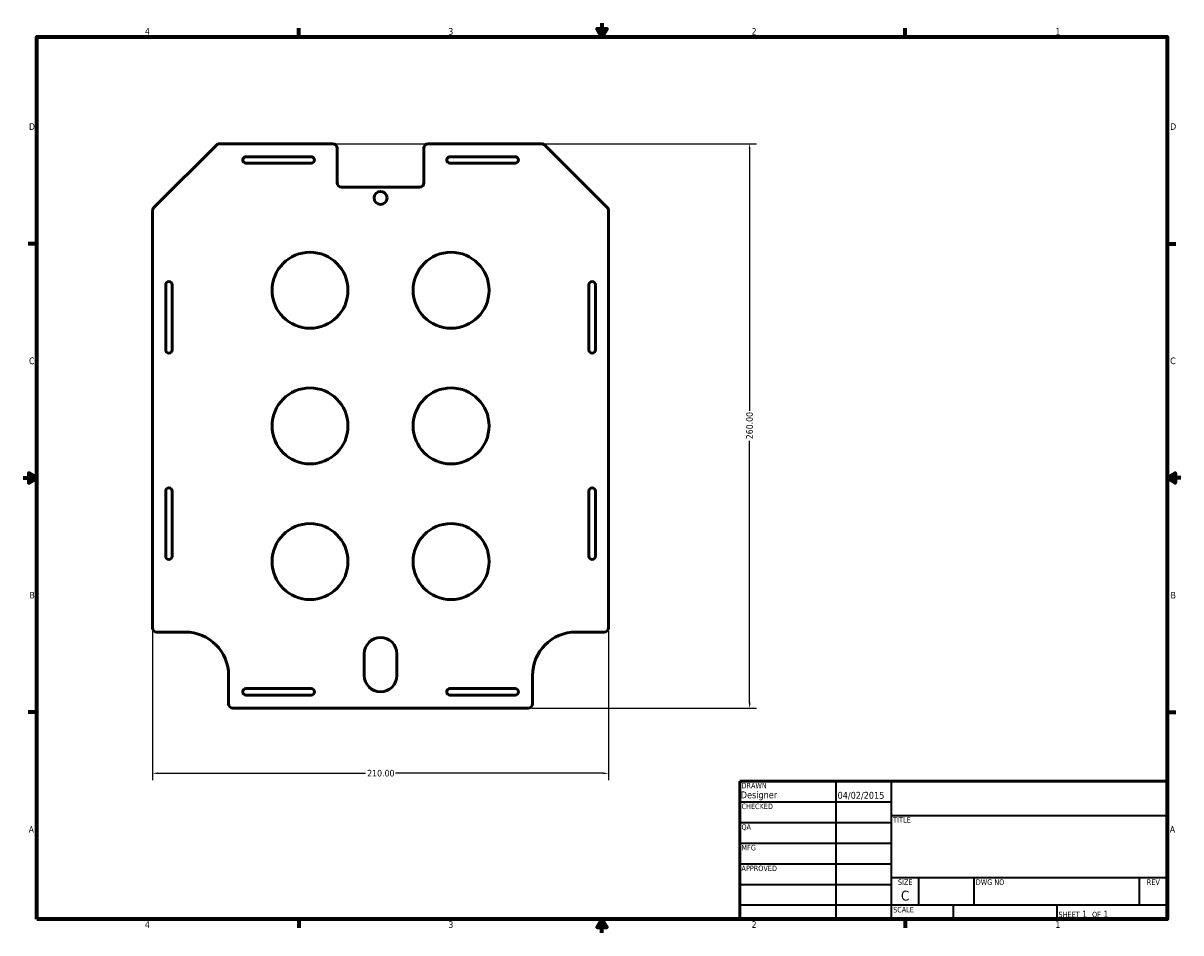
# Model space of a CAD drawing. Header units: millimetres. Extents: x 13 to 546, y 6 to 425.
import ezdxf
from ezdxf.enums import TextEntityAlignment as Align

# ---------------------------------------------------------------- set-up
doc = ezdxf.new("R2010")
doc.units = ezdxf.units.MM
for name, color, linetype, lineweight in [('Border (ANSI)', 7, 'Continuous', 70), ('Dimension (ANSI)', 7, 'Continuous', 25), ('Title (ANSI)', 7, 'Continuous', 50), ('Visible (ANSI)', 7, 'Continuous', 50)]:
    doc.layers.add(name, color=color, linetype=linetype, lineweight=lineweight)
doc.styles.add('Note Text (ANSI)', font='tahoma.ttf')
doc.styles.add('Text Style30', font='tahoma.ttf')
doc.styles.add('Text Style38', font='tahoma.ttf')
doc.styles.add('Text Style39', font='tahoma.ttf')
doc.dimstyles.new('Default - mm (ANSI)', dxfattribs={"dimtxt": 3.048, "dimasz": 2.5, "dimexe": 3.175, "dimexo": 1.6002, "dimgap": 0.8, "dimtad": 0, "dimtoh": 1, "dimrnd": 1e-08, "dimzin": 4, "dimdsep": 46, "dimtxsty": 'Note Text (ANSI)', "dimcen": 0.09, "dimdle": 10, "dimclrd": 256, "dimclre": 256, "dimclrt": 256, "dimadec": 1, "dimazin": 1, "dimtfac": 1, "dimtofl": 0, "dimtmove": 0, "dimatfit": 3, "dimfxl": 1, "dimtolj": 1, "dimtzin": 4, "dimlwd": -1, "dimlwe": -1, "dimarcsym": 0})

# ---------------------------------------------------------------- blocks, each defined once
blk = doc.blocks.new('Borders Default Border')
at = {"layer": 'Border (ANSI)'}
for p, q in [((139.7, 419.1), (139.7, 423.16)), ((419.1, 419.1), (419.1, 423.16)), ((19.05, 323.85), (14.99, 323.85)), ((539.75, 323.85), (543.81, 323.85)), ((19.05, 107.95), (14.99, 107.95)), ((539.75, 107.95), (543.81, 107.95)), ((139.7, 12.7), (139.7, 8.64)), ((419.1, 12.7), (419.1, 8.64))]:
    blk.add_line(p, q, dxfattribs=at)
at = {"layer": 'Border (ANSI)', "flags": 128}
for points in [[(279.4, 425.45), (279.4, 419.1), (277.2, 422.91), (281.6, 422.91), (279.4, 419.1)], [(19.05, 12.7), (19.05, 419.1), (539.75, 419.1), (539.75, 12.7), (19.05, 12.7)], [(12.7, 215.9), (19.05, 215.9), (15.24, 218.1), (15.24, 213.7), (19.05, 215.9)], [(546.1, 215.9), (539.75, 215.9), (543.56, 218.1), (543.56, 213.7), (539.75, 215.9)], [(279.4, 6.35), (279.4, 12.7), (277.2, 8.89), (281.6, 8.89), (279.4, 12.7)]]:
    blk.add_lwpolyline(points, dxfattribs=at)
at = {"layer": 'Border (ANSI)', "char_height": 3.05, "attachment_point": 7, "style": 'Note Text (ANSI)'}
for s, insert in [('4', (68.79, 420.12)), ('3', (208.6, 420.05)), ('2', (348.33, 420.12)), ('1', (488.26, 420.12)), ('D', (15.39, 376.3)), ('D', (541.17, 376.3)), ('C', (15.39, 268.3)), ('C', (541.17, 268.3)), ('B', (15.58, 160.4)), ('B', (541.36, 160.4)), ('A', (15.21, 52.45)), ('A', (540.99, 52.45)), ('4', (68.79, 8.64)), ('3', (208.6, 8.57)), ('2', (348.33, 8.64)), ('1', (488.26, 8.64))]:
    blk.add_mtext(s, dxfattribs=dict(at, insert=insert))
blk = doc.blocks.new('Title Blocks ANSI - Large')
at = {"layer": 'Title (ANSI)'}
for p, q in [((127, 189.23), (127, 125.73)), ((323.85, 189.23), (127, 189.23)), ((323.85, 125.73), (323.85, 189.23)), ((127, 125.73), (323.85, 125.73))]:
    blk.add_line(p, q, dxfattribs=at)
at = {"layer": 'Title (ANSI)', "lineweight": 35}
for p, q in [((171.45, 125.73), (171.45, 189.23)), ((196.85, 125.73), (196.85, 189.23)), ((127, 179.7), (196.85, 179.7)), ((196.85, 173.48), (323.85, 173.48)), ((127, 170.18), (196.85, 170.18)), ((127, 160.65), (196.85, 160.65)), ((127, 151.13), (196.85, 151.13)), ((323.85, 144.78), (196.85, 144.78)), ((209.55, 132.08), (209.55, 144.78)), ((234.95, 132.08), (234.95, 144.78)), ((311.15, 132.08), (311.15, 144.78)), ((127, 141.6), (196.85, 141.6)), ((196.85, 132.08), (127, 132.08)), ((323.85, 132.08), (196.85, 132.08)), ((225.3, 132.08), (225.3, 125.73)), ((273.05, 132.08), (273.05, 125.73))]:
    blk.add_line(p, q, dxfattribs=at)
at = {"layer": 'Title (ANSI)', "style": 'Text Style38'}
for s, p in [('DRAWN', (127.76, 188.47)), ('CHECKED', (127.76, 178.94)), ('TITLE', (197.61, 172.72)), ('QA', (127.76, 169.42)), ('MFG', (127.76, 159.89)), ('APPROVED', (127.76, 150.37)), ('DWG NO', (235.71, 144.02)), ('SCALE', (197.61, 131.32))]:
    blk.add_text(s, height=2.54, dxfattribs=at).set_placement(p, align=Align.TOP_LEFT)
for s, p in [('SIZE', (203.2, 144.02)), ('REV', (317.5, 144.02))]:
    blk.add_text(s, height=2.54, dxfattribs=at).set_placement(p, align=Align.TOP_CENTER)
at = {"layer": 'Title (ANSI)', "insert": (273.81, 126.49), "char_height": 3.048, "attachment_point": 7, "style": 'Note Text (ANSI)'}
blk.add_mtext('\\fTahoma|b0|i0;\\H2.5400;SHEET\\fTahoma|b0|i0;\\H3.0480; 1  \\fTahoma|b0|i0;\\H2.5400;OF\\fTahoma|b0|i0;\\H3.0480; 1 ', dxfattribs=at)
at = {"layer": 'Title (ANSI)'}
for tag, p, height, style in [('AUTHOR_001', (127.44, 181.37), 3.17, 'Text Style39'), ('CREATION_DATE_001', (172.04, 181.16), 3.17, 'Text Style39'), ('Sheet_Size_001', (201.26, 134.24), 4.57, 'Text Style30')]:
    blk.add_attdef(tag, p, '', height=height, dxfattribs=dict(at, style=style))
at = {"layer": 'Title (ANSI)', "style": 'Text Style39'}
for tag, p in [('COMPANY', (260.35, 181.36)), ('REVISION_NUMBER', (317.5, 136.52))]:
    blk.add_attdef(tag, text='', height=3.17, dxfattribs=at).set_placement(p, align=Align.MIDDLE_CENTER)
at = {"layer": 'Title (ANSI)'}
for tag, height, style, p in [('CHECKED_BY', 3.17, 'Text Style39', (127.76, 170.94)), ('CHECKED_DATE', 3.17, 'Text Style39', (172.21, 170.94)), ('MFG_APPROVED_BY', 3.17, 'Text Style39', (127.76, 151.89)), ('MFG_APPROVED_DATE', 3.17, 'Text Style39', (172.21, 151.89)), ('ENG_APPROVED_BY', 3.17, 'Text Style39', (127.76, 142.37)), ('ENG_APPROVAL_DATE', 3.17, 'Text Style39', (172.21, 142.37)), ('PART_NUMBER', 4.57, 'Text Style30', (235.71, 132.84))]:
    blk.add_attdef(tag, text='', height=height, dxfattribs=dict(at, style=style)).set_placement(p, align=Align.BOTTOM_LEFT)
at = {"layer": 'Title (ANSI)', "style": 'Text Style30'}
blk.add_attdef('TITLE', text='', height=4.57, dxfattribs=at).set_placement((197.61, 158.06), align=Align.MIDDLE_LEFT)
blk = doc.blocks.new('*D6')
at = {"layer": 'Defpoints', "color": 0}
for p in [(72.37, 146.91), (282.37, 146.91), (282.37, 79.85)]:
    blk.add_point(p, dxfattribs=at)
at = {"layer": 'Dimension (ANSI)'}
for p, q in [((72.37, 145.31), (72.37, 76.68)), ((282.37, 145.31), (282.37, 76.68)), ((74.87, 79.85), (170.41, 79.85)), ((279.87, 79.85), (184.32, 79.85))]:
    blk.add_line(p, q, dxfattribs=at)
for points in [[(74.87, 80.27), (74.87, 79.44), (72.37, 79.85)], [(279.87, 80.27), (279.87, 79.44), (282.37, 79.85)]]:
    blk.add_solid(points, dxfattribs=at)
at = {"layer": 'Dimension (ANSI)', "insert": (171.21, 81.44), "char_height": 3.048, "attachment_point": 1, "style": 'Note Text (ANSI)'}
blk.add_mtext('\\A1;210.00', dxfattribs=at)
blk = doc.blocks.new('*D7')
at = {"layer": 'Defpoints', "color": 0}
for p in [(155.37, 369.91), (245.37, 109.91), (347.42, 109.91)]:
    blk.add_point(p, dxfattribs=at)
at = {"layer": 'Dimension (ANSI)'}
for p, q in [((156.97, 369.91), (350.6, 369.91)), ((347.42, 367.41), (347.42, 246.87)), ((347.42, 112.41), (347.42, 232.95)), ((246.97, 109.91), (350.6, 109.91))]:
    blk.add_line(p, q, dxfattribs=at)
for points in [[(347.01, 367.41), (347.84, 367.41), (347.42, 369.91)], [(347.01, 112.41), (347.84, 112.41), (347.42, 109.91)]]:
    blk.add_solid(points, dxfattribs=at)
at = {"layer": 'Dimension (ANSI)', "insert": (345.84, 233.75), "char_height": 3.048, "attachment_point": 1, "rotation": 90, "style": 'Note Text (ANSI)'}
blk.add_mtext('\\A1;260.00', dxfattribs=at)

msp = doc.modelspace()

# ---------------------------------------------------------------- linework, layer by layer
at = {"layer": 'Visible (ANSI)'}
for p, q in [((102.365, 369.908), (72.951, 340.494)), ((155.365, 369.908), (102.365, 369.908)), ((251.537, 369.908), (199.365, 369.908)), ((281.779, 340.494), (252.951, 369.322)), ((115.365, 363.908), (145.365, 363.908)), ((157.365, 351.908), (157.365, 367.908)), ((197.365, 367.908), (197.365, 351.908)), ((209.365, 363.908), (239.365, 363.908)), ((145.365, 360.908), (115.365, 360.908)), ((239.365, 360.908), (209.365, 360.908)), ((195.365, 349.908), (159.365, 349.908)), ((72.365, 339.08), (72.365, 146.908)), ((282.365, 146.908), (282.365, 339.08)), ((78.365, 274.908), (78.365, 304.908)), ((81.365, 304.908), (81.365, 274.908)), ((273.365, 274.908), (273.365, 304.908)), ((276.365, 304.908), (276.365, 274.908)), ((78.365, 179.908), (78.365, 209.908)), ((81.365, 209.908), (81.365, 179.908)), ((273.365, 179.908), (273.365, 209.908)), ((276.365, 209.908), (276.365, 179.908)), ((74.365, 144.908), (87.365, 144.908)), ((267.365, 144.908), (280.365, 144.908)), ((169.865, 124.908), (169.865, 134.908)), ((184.865, 134.908), (184.865, 124.908)), ((107.365, 124.908), (107.365, 111.908)), ((247.365, 111.908), (247.365, 124.908)), ((115.365, 118.908), (145.365, 118.908)), ((209.365, 118.908), (239.365, 118.908)), ((145.365, 115.908), (115.365, 115.908)), ((239.365, 115.908), (209.365, 115.908)), ((109.365, 109.908), (245.365, 109.908))]:
    msp.add_line(p, q, dxfattribs=at)
for centre, radius in [((177.365, 344.908), 3), ((144.865, 302.408), 17.5), ((209.865, 302.408), 17.5), ((144.865, 239.908), 17.5), ((209.865, 239.908), 17.5), ((144.865, 177.408), 17.5), ((209.865, 177.408), 17.5)]:
    msp.add_circle(centre, radius, dxfattribs=at)
for centre, radius, start, end in [((155.365, 367.908), 2, 0, 90), ((199.365, 367.908), 2, 90, 180), ((251.537, 367.908), 2, 45, 90), ((115.365, 362.408), 1.5, 90, 270), ((145.365, 362.408), 1.5, 270, 90), ((209.365, 362.408), 1.5, 90, 270), ((239.365, 362.408), 1.5, 270, 90), ((159.365, 351.908), 2, 180, 270), ((195.365, 351.908), 2, 270, 0), ((74.365, 339.08), 2, 135, 180), ((280.365, 339.08), 2, 0, 45), ((79.865, 304.908), 1.5, 0, 180), ((274.865, 304.908), 1.5, 0, 180), ((79.865, 274.908), 1.5, 180, 0), ((274.865, 274.908), 1.5, 180, 0), ((79.865, 209.908), 1.5, 0, 180), ((274.865, 209.908), 1.5, 0, 180), ((79.865, 179.908), 1.5, 180, 0), ((274.865, 179.908), 1.5, 180, 0), ((74.365, 146.908), 2, 180, 270), ((87.365, 124.908), 20, 0, 90), ((267.365, 124.908), 20, 90, 180), ((280.365, 146.908), 2, 270, 0), ((177.365, 134.908), 7.5, 0, 180), ((177.365, 124.908), 7.5, 180, 0), ((115.365, 117.408), 1.5, 90, 270), ((145.365, 117.408), 1.5, 270, 90), ((209.365, 117.408), 1.5, 90, 270), ((239.365, 117.408), 1.5, 270, 90), ((109.365, 111.908), 2, 180, 270), ((245.365, 111.908), 2, 270, 0)]:
    msp.add_arc(centre, radius, start, end, dxfattribs=at)

# ---------------------------------------------------------------- block references
msp.add_blockref('Borders Default Border', (0, 0))
msp.add_blockref('Title Blocks ANSI - Large', (215.9, -113.03)).add_auto_attribs({'AUTHOR_001': 'Designer', 'CREATION_DATE_001': '04/02/2015', 'Sheet_Size_001': 'C'})

# ---------------------------------------------------------------- dimensions: what is measured, and where the dimension line sits
at = {"layer": 'Dimension (ANSI)'}
for base, p1, p2, angle, picture, middle in [((347.423, 109.908), (155.365, 369.908), (245.365, 109.908), 90, '*D7', (347.423, 239.908)), ((282.365, 79.853), (72.365, 146.908), (282.365, 146.908), 180, '*D6', (177.365, 79.853))]:
    dim = msp.add_linear_dim(base=base, p1=p1, p2=p2, angle=angle, dimstyle='Default - mm (ANSI)', override={"dimtoh": 0, "dimdec": 2, "dimtp": 0, "dimtm": 0, "dimtdec": 2, "dimatfit": 1}, dxfattribs=at)
    dim.commit()
    dim.dimension.update_dxf_attribs({"geometry": picture, "text_midpoint": middle, "dimtype": 160})

doc.saveas('drawing.dxf')
